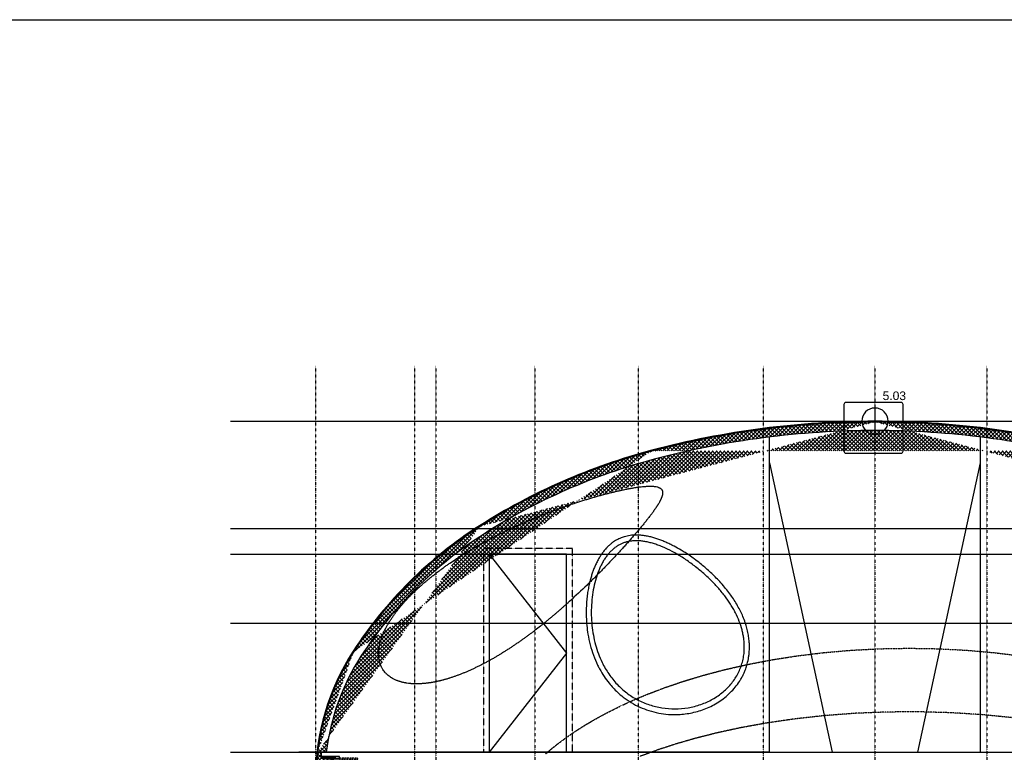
# Model space of a CAD drawing. Header units: metres. Extents: x 135527 to 1530300, y -118103 to -69281.
# Tile 57 of 89: x 154716 to 166155, y -91680 to -83172. Entities that reach past the tile are written whole.
import ezdxf
from ezdxf.enums import TextEntityAlignment as Align

# ---------------------------------------------------------------- set-up
doc = ezdxf.new("R2010")
doc.units = ezdxf.units.M
doc.header["$LTSCALE"] = 0.1
for name, pattern in [('DASHDOT', [1, 0.5, -0.25, 0, -0.25]), ('DASHDOT2', [12.7, 6.35, -3.175, 0, -3.175]), ('DASHED', [0.75, 0.5, -0.25]), ('HIDDEN', [0.375, 0.25, -0.125]), ('HIDDEN2', [4.7625, 3.175, -1.5875])]:
    doc.linetypes.add(name, pattern=pattern)
for name, color, linetype in [('_01-STRAMIENEN', 8, 'DASHDOT2'), ('_02-SECTION', 2, 'Continuous'), ('_02-section-thick', 3, 'Continuous'), ('_02Constructie', 2, 'Continuous'), ('_03-PROJECTION', 1, 'Continuous'), ('_04-HIDDEN', 7, 'HIDDEN2'), ('_05text100', 8, 'Continuous'), ('_05text50', 8, 'Continuous'), ('_06-DIMENSIONS', 7, 'Continuous'), ('_09-HATCH', 7, 'Continuous'), ('_11-BLOCKS', 7, 'Continuous'), ('Make2D visible lines', 7, 'Continuous')]:
    doc.layers.add(name, color=color, linetype=linetype)
doc.layers.add('_01Hulplijnen', color=6, linetype='Continuous', plot=False)
doc.styles.add('NIO 1_100 klein', font='arial.ttf', dxfattribs={"height": 200})
doc.styles.add('NIOstandard', font='arial.ttf')

# ---------------------------------------------------------------- blocks, each defined once
blk = doc.blocks.new('refpoint')
at = {"layer": '_01Hulplijnen'}
for p, q in [((0, 307), (0, -307)), ((307, 0), (-307, 0))]:
    blk.add_line(p, q, dxfattribs=at)
blk.add_circle((0, 0), 307, dxfattribs=at)
blk = doc.blocks.new('*U326')
at = {"layer": '_01-STRAMIENEN', "linetype": 'DASHDOT', "ltscale": 40}
for points in [[(-1800, 7145.4), (-1800, -2112)], [(-650, 7145.4), (-650, -1906.2)], [(-400, 7145.4), (-400, -2112)], [(750, 7145.4), (750, -2112)], [(1950, 7145.4), (1950, -2112)], [(3400, 7145.4), (3400, -2112)], [(4700, 7145.4), (4700, -2112)], [(6000, 7145.4), (6000, -2112)]]:
    blk.add_lwpolyline(points, dxfattribs=at)
at = {"layer": '_01Hulplijnen'}
blk.add_line((-1800, 6500), (11200, 6500), dxfattribs=at)
blk.add_lwpolyline([(11200, 2350, 0.1448783), (10762.2, 3829.1, 0.1071742), (9296.2, 5284.5, 0.0775752), (7293.9, 6162.8, 0.0647253), (4700, 6500, 0.0647253), (2106.1, 6162.8, 0.0775752), (103.8, 5284.5, 0.1071742), (-1362.2, 3829.1, 0.1448783), (-1800, 2350, 0.1448783), (-1362.2, 870.9, 0.1071742), (103.8, -584.5, 0.0775752), (2106.1, -1462.8, 0.0647253), (4700, -1800, 0.0647253), (7293.9, -1462.8, 0.0775752), (9296.2, -584.5, 0.1071742), (10762.2, 870.9, 0.1448783)], format="xyb", close=True, dxfattribs=at)
at = {"layer": '_04-HIDDEN', "xscale": -0.5, "yscale": 0.5}
blk.add_blockref('refpoint', (4700, 6500), dxfattribs=at)
blk = doc.blocks.new('*U396')
at = {"layer": '_01-STRAMIENEN', "color": 253, "linetype": 'HIDDEN', "ltscale": 40}
for points in [[(-14152, 6500), (1244, 6500)], [(-14152, 5255), (1244, 5255)], [(-14152, 4955), (1244, 4955)], [(-14152, 4155), (1244, 4155)], [(-14152, 2655), (1244, 2655)]]:
    blk.add_lwpolyline(points, dxfattribs=at)
blk = doc.blocks.new('section')
at = {"layer": '_03-PROJECTION'}
blk.add_open_spline([(-3345, 4598), (-3331, 4612), (-3316, 4626), (-3288, 4654), (-3274, 4668), (-3232, 4710), (-3204, 4737), (-3164, 4778), (-3151, 4792), (-3125, 4819), (-3112, 4832), (-3073, 4873), (-3048, 4899), (-3011, 4939), (-2999, 4952), (-2974, 4978), (-2962, 4991), (-2939, 5017), (-2927, 5030), (-2904, 5055), (-2893, 5068), (-2876, 5086), (-2870, 5093), (-2859, 5105), (-2854, 5112), (-2837, 5130), (-2826, 5143), (-2805, 5167), (-2794, 5179), (-2779, 5197), (-2774, 5203), (-2763, 5215), (-2758, 5221), (-2748, 5233), (-2743, 5239), (-2733, 5251), (-2728, 5257), (-2718, 5269), (-2713, 5275), (-2704, 5287), (-2699, 5292), (-2689, 5304), (-2685, 5310), (-2675, 5321), (-2671, 5327), (-2657, 5344), (-2648, 5355), (-2635, 5372), (-2631, 5377), (-2622, 5389), (-2617, 5395), (-2609, 5406), (-2605, 5411), (-2596, 5423), (-2592, 5428), (-2584, 5439), (-2580, 5444), (-2574, 5452), (-2573, 5455), (-2569, 5460), (-2567, 5463), (-2563, 5468), (-2561, 5471), (-2558, 5476), (-2556, 5479), (-2552, 5484), (-2551, 5486), (-2547, 5491), (-2545, 5494), (-2542, 5499), (-2540, 5502), (-2536, 5508), (-2535, 5511), (-2531, 5516), (-2529, 5519), (-2526, 5524), (-2524, 5527), (-2521, 5533), (-2519, 5535), (-2516, 5541), (-2514, 5543), (-2510, 5551), (-2507, 5556), (-2502, 5564), (-2501, 5567), (-2498, 5572), (-2497, 5574), (-2495, 5579), (-2493, 5581), (-2491, 5586), (-2490, 5589), (-2488, 5594), (-2486, 5596), (-2484, 5601), (-2483, 5603), (-2481, 5608), (-2480, 5610), (-2479, 5614), (-2479, 5615), (-2478, 5617), (-2477, 5618), (-2477, 5620), (-2476, 5622), (-2475, 5624), (-2475, 5625), (-2474, 5627), (-2474, 5629), (-2473, 5631), (-2473, 5632), (-2472, 5634), (-2472, 5635), (-2471, 5638), (-2471, 5639), (-2470, 5641), (-2470, 5642), (-2470, 5644), (-2469, 5645), (-2469, 5648), (-2469, 5649), (-2468, 5651), (-2468, 5652), (-2468, 5654), (-2468, 5655), (-2468, 5657), (-2467, 5658), (-2467, 5661), (-2467, 5663), (-2467, 5667), (-2467, 5669), (-2467, 5673), (-2467, 5675), (-2467, 5678), (-2468, 5679), (-2468, 5681), (-2468, 5681), (-2468, 5683), (-2468, 5684), (-2469, 5686), (-2469, 5687), (-2469, 5689), (-2470, 5690), (-2470, 5691), (-2471, 5692), (-2471, 5694), (-2471, 5695), (-2472, 5696), (-2472, 5696), (-2473, 5697), (-2473, 5697), (-2473, 5699), (-2474, 5699), (-2475, 5701), (-2475, 5702), (-2476, 5703), (-2476, 5704), (-2477, 5705), (-2477, 5706), (-2478, 5706), (-2478, 5707), (-2479, 5707), (-2479, 5708), (-2479, 5709), (-2480, 5709), (-2481, 5710), (-2481, 5711), (-2484, 5714), (-2487, 5717), (-2493, 5722), (-2497, 5724), (-2502, 5727), (-2503, 5727), (-2505, 5728), (-2506, 5729), (-2508, 5730), (-2509, 5730), (-2511, 5731), (-2512, 5732), (-2516, 5733), (-2518, 5734), (-2523, 5735), (-2525, 5736), (-2537, 5740), (-2548, 5742), (-2564, 5744), (-2568, 5744), (-2575, 5745), (-2577, 5745), (-2581, 5745), (-2584, 5745), (-2588, 5745), (-2590, 5746), (-2594, 5746), (-2597, 5746), (-2603, 5746), (-2608, 5746), (-2612, 5746), (-2614, 5746), (-2616, 5746), (-2620, 5746), (-2622, 5746), (-2626, 5746), (-2628, 5746), (-2632, 5746), (-2634, 5746), (-2638, 5745), (-2640, 5745), (-2645, 5745), (-2647, 5745), (-2653, 5745), (-2657, 5744), (-2666, 5744), (-2671, 5744), (-2680, 5743), (-2684, 5742), (-2698, 5741), (-2707, 5740), (-2719, 5739), (-2722, 5739), (-2725, 5738), (-2726, 5738), (-2729, 5738), (-2730, 5738), (-2732, 5737), (-2734, 5737), (-2736, 5737), (-2737, 5737), (-2741, 5736), (-2743, 5736), (-2747, 5735), (-2748, 5735), (-2751, 5735), (-2752, 5735), (-2756, 5734), (-2758, 5734), (-2766, 5733), (-2771, 5732), (-2781, 5730), (-2786, 5730), (-2797, 5728), (-2802, 5727), (-2813, 5725), (-2818, 5724), (-2826, 5723), (-2828, 5723), (-2834, 5722), (-2836, 5721), (-2842, 5720), (-2844, 5720), (-2850, 5719), (-2852, 5718), (-2858, 5717), (-2861, 5717), (-2866, 5716), (-2869, 5715), (-2874, 5714), (-2877, 5714), (-2882, 5713), (-2885, 5712), (-2893, 5710), (-2899, 5709), (-2915, 5706), (-2926, 5704), (-2940, 5701), (-2943, 5700), (-2949, 5699), (-2952, 5698), (-2960, 5696), (-2966, 5695), (-2974, 5693), (-2977, 5693), (-2983, 5691), (-2985, 5691), (-2994, 5689), (-3000, 5687), (-3011, 5685), (-3017, 5683), (-3028, 5681), (-3034, 5679), (-3045, 5676), (-3051, 5675), (-3063, 5672), (-3069, 5671), (-3080, 5668), (-3086, 5666), (-3097, 5663), (-3103, 5662), (-3116, 5659), (-3124, 5657), (-3135, 5654), (-3139, 5653), (-3147, 5651), (-3150, 5650), (-3162, 5647), (-3169, 5645), (-3184, 5640), (-3192, 5638), (-3207, 5634), (-3215, 5632), (-3230, 5628), (-3238, 5626), (-3253, 5621), (-3260, 5619), (-3276, 5615), (-3283, 5612), (-3299, 5608), (-3306, 5606), (-3321, 5601), (-3329, 5599), (-3344, 5594), (-3352, 5592), (-3367, 5587), (-3375, 5585), (-3390, 5580), (-3398, 5578), (-3413, 5573), (-3421, 5570), (-3436, 5565), (-3443, 5563), (-3459, 5558), (-3466, 5556), (-3502, 5544), (-3530, 5534), (-3572, 5520), (-3586, 5515), (-3615, 5505), (-3629, 5500), (-3657, 5490), (-3671, 5485), (-3699, 5475), (-3712, 5470), (-3754, 5454), (-3782, 5444), (-3823, 5428), (-3837, 5423), (-3864, 5412), (-3877, 5407), (-3904, 5396), (-3917, 5390), (-3944, 5380), (-3957, 5374), (-3984, 5363), (-3997, 5357), (-4023, 5346), (-4037, 5340), (-4063, 5329), (-4076, 5323), (-4102, 5312), (-4116, 5306), (-4180, 5277), (-4232, 5253), (-4308, 5216), (-4334, 5203), (-4384, 5178), (-4409, 5165), (-4459, 5139), (-4484, 5126), (-4533, 5099), (-4558, 5086), (-4607, 5059), (-4631, 5045), (-4679, 5017), (-4703, 5003), (-4750, 4974), (-4774, 4959), (-4810, 4937), (-4822, 4929), (-4845, 4914), (-4857, 4906), (-4892, 4884), (-4915, 4868), (-4949, 4845), (-4960, 4837), (-4983, 4821), (-4994, 4813), (-5016, 4797), (-5028, 4788), (-5051, 4772), (-5062, 4763), (-5084, 4747), (-5095, 4738), (-5117, 4721), (-5128, 4712), (-5150, 4695), (-5161, 4687), (-5183, 4669), (-5193, 4660), (-5214, 4643), (-5225, 4634), (-5246, 4616), (-5256, 4607), (-5266, 4598), (-5275, 4590), (-5284, 4582), (-5302, 4566), (-5310, 4558), (-5327, 4542), (-5336, 4534), (-5353, 4518), (-5361, 4510), (-5378, 4493), (-5387, 4485), (-5399, 4472), (-5403, 4468), (-5412, 4459), (-5416, 4455), (-5424, 4447), (-5428, 4442), (-5436, 4434), (-5440, 4430), (-5452, 4417), (-5460, 4408), (-5472, 4395), (-5476, 4390), (-5484, 4381), (-5488, 4377), (-5496, 4367), (-5500, 4363), (-5507, 4354), (-5511, 4349), (-5523, 4335), (-5530, 4326), (-5541, 4312), (-5545, 4308), (-5552, 4298), (-5556, 4294), (-5563, 4284), (-5567, 4279), (-5574, 4269), (-5578, 4264), (-5585, 4254), (-5589, 4249), (-5596, 4239), (-5599, 4234), (-5610, 4219), (-5616, 4209), (-5629, 4189), (-5636, 4179), (-5644, 4167), (-5645, 4164), (-5649, 4158), (-5650, 4155), (-5654, 4150), (-5655, 4147), (-5658, 4142), (-5660, 4139), (-5665, 4130), (-5668, 4125), (-5674, 4114), (-5677, 4108), (-5681, 4100), (-5683, 4097), (-5686, 4092), (-5687, 4089), (-5690, 4083), (-5691, 4081), (-5694, 4075), (-5695, 4072), (-5699, 4064), (-5702, 4058), (-5707, 4047), (-5709, 4042), (-5713, 4033), (-5714, 4030), (-5717, 4023), (-5718, 4020), (-5721, 4014), (-5722, 4010), (-5725, 4004), (-5726, 4001), (-5728, 3994), (-5730, 3991), (-5732, 3985), (-5733, 3981), (-5735, 3975), (-5736, 3972), (-5738, 3965), (-5739, 3962), (-5741, 3956), (-5742, 3952), (-5744, 3946), (-5745, 3943), (-5747, 3937), (-5748, 3933), (-5749, 3927), (-5750, 3924), (-5752, 3918), (-5752, 3914), (-5754, 3908), (-5755, 3905), (-5756, 3899), (-5757, 3896), (-5758, 3889), (-5758, 3886), (-5759, 3881), (-5760, 3879), (-5760, 3874), (-5761, 3872), (-5761, 3867), (-5762, 3865), (-5762, 3861), (-5763, 3858), (-5763, 3854), (-5764, 3852), (-5764, 3847), (-5764, 3845), (-5765, 3838), (-5765, 3834), (-5766, 3827), (-5766, 3825), (-5766, 3821), (-5766, 3819), (-5766, 3814), (-5766, 3812), (-5767, 3808), (-5767, 3806), (-5767, 3801), (-5767, 3799), (-5767, 3795), (-5767, 3793), (-5767, 3789), (-5767, 3787), (-5766, 3782), (-5766, 3780), (-5765, 3761), (-5763, 3745), (-5760, 3728), (-5760, 3726), (-5759, 3723), (-5759, 3722), (-5759, 3720), (-5758, 3719), (-5758, 3716), (-5757, 3714), (-5757, 3711), (-5756, 3710), (-5756, 3708), (-5756, 3707), (-5755, 3704), (-5755, 3702), (-5754, 3700), (-5753, 3699), (-5753, 3697), (-5753, 3696), (-5752, 3693), (-5751, 3691), (-5750, 3687), (-5750, 3686), (-5747, 3679), (-5746, 3674), (-5743, 3669), (-5743, 3668), (-5742, 3665), (-5742, 3664), (-5740, 3661), (-5739, 3659), (-5738, 3655), (-5737, 3654), (-5736, 3652), (-5736, 3651), (-5735, 3649), (-5734, 3648), (-5733, 3645), (-5733, 3644), (-5730, 3639), (-5728, 3635), (-5721, 3622), (-5716, 3614), (-5705, 3599), (-5699, 3592), (-5690, 3581), (-5687, 3577), (-5680, 3570), (-5677, 3567), (-5672, 3562), (-5670, 3561), (-5667, 3557), (-5665, 3556), (-5662, 3553), (-5660, 3551), (-5656, 3548), (-5655, 3547), (-5647, 3540), (-5640, 3535), (-5628, 3527), (-5623, 3523), (-5615, 3519), (-5612, 3517), (-5607, 3514), (-5605, 3513), (-5598, 3509), (-5593, 3506), (-5583, 3501), (-5578, 3499), (-5568, 3494), (-5562, 3492), (-5552, 3488), (-5547, 3486), (-5539, 3483), (-5536, 3482), (-5532, 3480), (-5531, 3480), (-5528, 3479), (-5527, 3479), (-5520, 3476), (-5514, 3475), (-5507, 3473), (-5506, 3472), (-5503, 3472), (-5502, 3471), (-5499, 3470), (-5498, 3470), (-5495, 3469), (-5493, 3469), (-5486, 3467), (-5481, 3466), (-5469, 3463), (-5463, 3462), (-5456, 3461), (-5454, 3461), (-5451, 3460), (-5450, 3460), (-5447, 3459), (-5445, 3459), (-5442, 3459), (-5441, 3458), (-5427, 3456), (-5415, 3455), (-5401, 3453), (-5400, 3453), (-5396, 3453), (-5395, 3453), (-5392, 3453), (-5390, 3452), (-5387, 3452), (-5385, 3452), (-5381, 3452), (-5378, 3451), (-5371, 3451), (-5368, 3451), (-5362, 3451), (-5358, 3451), (-5352, 3450), (-5349, 3450), (-5344, 3450), (-5342, 3450), (-5339, 3450), (-5337, 3450), (-5333, 3450), (-5329, 3450), (-5326, 3450), (-5321, 3450), (-5316, 3450), (-5309, 3450), (-5306, 3450), (-5301, 3450), (-5299, 3450), (-5294, 3450), (-5291, 3451), (-5286, 3451), (-5284, 3451), (-5279, 3451), (-5276, 3451), (-5271, 3452), (-5269, 3452), (-5261, 3452), (-5256, 3453), (-5248, 3453), (-5246, 3453), (-5241, 3454), (-5238, 3454), (-5233, 3455), (-5231, 3455), (-5225, 3455), (-5223, 3456), (-5215, 3456), (-5210, 3457), (-5199, 3458), (-5194, 3459), (-5186, 3460), (-5184, 3460), (-5179, 3461), (-5176, 3461), (-5171, 3462), (-5168, 3463), (-5163, 3463), (-5160, 3464), (-5152, 3465), (-5147, 3466), (-5136, 3468), (-5131, 3469), (-5123, 3470), (-5120, 3471), (-5115, 3472), (-5112, 3473), (-5104, 3474), (-5098, 3475), (-5088, 3478), (-5082, 3479), (-5074, 3481), (-5071, 3481), (-5066, 3483), (-5063, 3483), (-5057, 3485), (-5054, 3485), (-5049, 3487), (-5046, 3487), (-5038, 3489), (-5032, 3491), (-5023, 3493), (-5021, 3494), (-5015, 3495), (-5012, 3496), (-4998, 3500), (-4987, 3503), (-4970, 3508), (-4964, 3510), (-4956, 3512), (-4953, 3513), (-4947, 3515), (-4944, 3516), (-4936, 3519), (-4930, 3520), (-4918, 3524), (-4913, 3526), (-4901, 3530), (-4895, 3532), (-4884, 3536), (-4878, 3538), (-4866, 3542), (-4861, 3544), (-4849, 3548), (-4843, 3550), (-4832, 3555), (-4826, 3557), (-4814, 3562), (-4809, 3564), (-4791, 3571), (-4780, 3575), (-4763, 3582), (-4757, 3585), (-4745, 3590), (-4740, 3592), (-4728, 3597), (-4722, 3600), (-4711, 3605), (-4705, 3607), (-4688, 3615), (-4676, 3620), (-4659, 3628), (-4653, 3631), (-4642, 3637), (-4636, 3639), (-4624, 3645), (-4618, 3648), (-4607, 3654), (-4601, 3656), (-4584, 3665), (-4572, 3671), (-4555, 3680), (-4549, 3683), (-4537, 3689), (-4532, 3692), (-4520, 3698), (-4515, 3701), (-4504, 3707), (-4498, 3710), (-4487, 3716), (-4481, 3720), (-4470, 3726), (-4464, 3729), (-4448, 3738), (-4436, 3745), (-4420, 3754), (-4414, 3758), (-4403, 3764), (-4397, 3767), (-4381, 3777), (-4370, 3784), (-4353, 3794), (-4347, 3797), (-4336, 3804), (-4331, 3808), (-4320, 3815), (-4314, 3818), (-4303, 3825), (-4297, 3829), (-4281, 3839), (-4270, 3846), (-4248, 3860), (-4237, 3867), (-4216, 3881), (-4205, 3888), (-4184, 3903), (-4174, 3910), (-4152, 3924), (-4142, 3932), (-4121, 3946), (-4110, 3954), (-4089, 3969), (-4079, 3976), (-4058, 3991), (-4048, 3999), (-4027, 4014), (-4017, 4022), (-3996, 4037), (-3986, 4044), (-3966, 4060), (-3956, 4067), (-3926, 4090), (-3906, 4106), (-3877, 4129), (-3867, 4137), (-3847, 4152), (-3837, 4160), (-3818, 4176), (-3808, 4184), (-3789, 4200), (-3779, 4208), (-3760, 4224), (-3751, 4232), (-3732, 4247), (-3723, 4255), (-3704, 4271), (-3695, 4279), (-3676, 4295), (-3667, 4303), (-3649, 4319), (-3640, 4327), (-3621, 4343), (-3612, 4351), (-3594, 4367), (-3585, 4375), (-3567, 4391), (-3558, 4399), (-3479, 4471), (-3411, 4534), (-3345, 4598)], degree=3, knots=[-2636.847079, -2636.847079, -2636.847079, -2636.847079, -2571.415248, -2571.415248, -2505.995585, -2505.995585, -2375.145788, -2375.145788, -2309.83063, -2309.83063, -2244.534769, -2244.534769, -2113.956165, -2113.956165, -2048.103726, -2048.103726, -1982.269754, -1982.269754, -1916.4537, -1916.4537, -1850.656437, -1850.656437, -1817.197156, -1817.197156, -1783.734246, -1783.734246, -1716.819649, -1716.819649, -1649.886679, -1649.886679, -1616.422578, -1616.422578, -1582.952371, -1582.952371, -1548.477858, -1548.477858, -1513.996404, -1513.996404, -1479.495467, -1479.495467, -1445.024692, -1445.024692, -1410.588613, -1410.588613, -1376.113542, -1376.113542, -1307.243825, -1307.243825, -1270.763666, -1270.763666, -1234.269343, -1234.269343, -1197.812589, -1197.812589, -1161.304516, -1161.304516, -1124.813427, -1124.813427, -1106.582959, -1106.582959, -1088.340297, -1088.340297, -1070.092644, -1070.092644, -1051.882149, -1051.882149, -1033.625638, -1033.625638, -1015.437128, -1015.437128, -994.875503, -994.875503, -974.357766, -974.357766, -953.8529, -953.8529, -933.303883, -933.303883, -912.836361, -912.836361, -892.322653, -892.322653, -851.371217, -851.371217, -830.858476, -830.858476, -810.403335, -810.403335, -789.892017, -789.892017, -769.387584, -769.387584, -748.889871, -748.889871, -728.399533, -728.399533, -707.91733, -707.91733, -697.644201, -697.644201, -687.444818, -687.444818, -676.545661, -676.545661, -665.721888, -665.721888, -654.827814, -654.827814, -644.013975, -644.013975, -633.125609, -633.125609, -622.322568, -622.322568, -611.440649, -611.440649, -600.649339, -600.649339, -589.774757, -589.774757, -578.996177, -578.996177, -568.130016, -568.130016, -557.365222, -557.365222, -535.757721, -535.757721, -514.177636, -514.177636, -492.628144, -492.628144, -481.812526, -481.812526, -471.019831, -471.019831, -460.201716, -460.201716, -449.366517, -449.366517, -438.556491, -438.556491, -427.799955, -427.799955, -417.007281, -417.007281, -411.608745, -411.608745, -406.199446, -406.199446, -395.430265, -395.430265, -384.718817, -384.718817, -373.957476, -373.957476, -368.593535, -368.593535, -363.186771, -363.186771, -357.877269, -357.877269, -352.479076, -352.479076, -341.82143, -341.82143, -299.151136, -299.151136, -256.686103, -256.686103, -246.012672, -246.012672, -235.372542, -235.372542, -224.775436, -224.775436, -214.224797, -214.224797, -193.280639, -193.280639, -172.610377, -172.610377, -98.28595, -98.28595, -70.749419, -70.749419, -58.285982, -58.285982, -46.83088, -46.83088, -34.911064, -34.911064, -23.122638, -23.122638, 0, 0, 0, 9.540453, 9.540453, 19.173483, 19.173483, 28.77304, 28.77304, 38.349597, 38.349597, 48.162932, 48.162932, 57.786658, 57.786658, 77.056781, 77.056781, 96.126019, 96.126019, 115.261178, 115.261178, 153.211786, 153.211786, 162.734346, 162.734346, 167.404158, 167.404158, 172.16369, 172.16369, 176.907669, 176.907669, 181.57425, 181.57425, 191.17372, 191.17372, 195.972491, 195.972491, 200.661932, 200.661932, 210.155453, 210.155453, 229.102841, 229.102841, 248.026513, 248.026513, 266.936174, 266.936174, 285.8381, 285.8381, 295.228462, 295.228462, 304.692636, 304.692636, 314.031425, 314.031425, 323.493677, 323.493677, 332.825057, 332.825057, 342.257431, 342.257431, 351.615726, 351.615726, 360.996555, 360.996555, 379.721815, 379.721815, 417.359788, 417.359788, 426.704055, 426.704055, 436.061028, 436.061028, 454.914003, 454.914003, 464.212223, 464.212223, 473.620604, 473.620604, 492.34883, 492.34883, 511.109584, 511.109584, 529.758136, 529.758136, 548.52004, 548.52004, 567.146703, 567.146703, 585.850864, 585.850864, 604.498782, 604.498782, 628.651017, 628.651017, 640.776296, 640.776296, 652.833299, 652.833299, 677.012456, 677.012456, 701.148105, 701.148105, 725.430216, 725.430216, 749.546757, 749.546757, 773.78959, 773.78959, 797.887798, 797.887798, 822.097722, 822.097722, 846.180218, 846.180218, 870.362318, 870.362318, 894.431295, 894.431295, 918.589665, 918.589665, 942.646966, 942.646966, 966.784927, 966.784927, 990.832109, 990.832109, 1079.903408, 1079.903408, 1124.336901, 1124.336901, 1168.83285, 1168.83285, 1213.299684, 1213.299684, 1257.690493, 1257.690493, 1346.537182, 1346.537182, 1389.538955, 1389.538955, 1432.544159, 1432.544159, 1475.493369, 1475.493369, 1518.492066, 1518.492066, 1561.428362, 1561.428362, 1604.462006, 1604.462006, 1647.408903, 1647.408903, 1690.367987, 1690.367987, 1860.227948, 1860.227948, 1945.067316, 1945.067316, 2029.855634, 2029.855634, 2114.509279, 2114.509279, 2199.131139, 2199.131139, 2283.689253, 2283.689253, 2368.216384, 2368.216384, 2453.778977, 2453.778977, 2496.57023, 2496.57023, 2539.310938, 2539.310938, 2624.836968, 2624.836968, 2667.561802, 2667.561802, 2710.317298, 2710.317298, 2754.206039, 2754.206039, 2798.155077, 2798.155077, 2842.046534, 2842.046534, 2885.924038, 2885.924038, 2929.84747, 2929.84747, 2973.776351, 2973.776351, 3017.688974, 3017.688974, 3061.580937, 3061.580937, 3061.580937, 3100.406954, 3100.406954, 3139.14764, 3139.14764, 3177.863054, 3177.863054, 3216.599682, 3216.599682, 3256.569307, 3256.569307, 3276.503653, 3276.503653, 3296.516958, 3296.516958, 3316.429994, 3316.429994, 3336.418577, 3336.418577, 3376.276067, 3376.276067, 3397.183761, 3397.183761, 3417.972638, 3417.972638, 3438.879527, 3438.879527, 3459.738437, 3459.738437, 3501.53635, 3501.53635, 3522.37815, 3522.37815, 3543.274094, 3543.274094, 3565.500484, 3565.500484, 3587.6792, 3587.6792, 3609.911076, 3609.911076, 3632.127709, 3632.127709, 3676.49383, 3676.49383, 3720.826585, 3720.826585, 3733.138773, 3733.138773, 3745.354725, 3745.354725, 3757.621513, 3757.621513, 3769.898459, 3769.898459, 3794.40282, 3794.40282, 3818.836137, 3818.836137, 3831.13618, 3831.13618, 3843.318989, 3843.318989, 3855.56517, 3855.56517, 3867.821776, 3867.821776, 3892.276298, 3892.276298, 3916.643493, 3916.643493, 3931.183961, 3931.183961, 3945.711475, 3945.711475, 3960.188921, 3960.188921, 3974.720672, 3974.720672, 3989.237665, 3989.237665, 4003.699402, 4003.699402, 4018.220643, 4018.220643, 4032.725778, 4032.725778, 4047.17034, 4047.17034, 4061.680217, 4061.680217, 4076.171914, 4076.171914, 4090.597702, 4090.597702, 4105.095312, 4105.095312, 4119.57167, 4119.57167, 4133.976957, 4133.976957, 4148.461333, 4148.461333, 4159.113043, 4159.113043, 4169.811377, 4169.811377, 4180.448913, 4180.448913, 4191.147663, 4191.147663, 4201.770452, 4201.770452, 4212.469414, 4212.469414, 4233.777125, 4233.777125, 4244.368901, 4244.368901, 4255.067207, 4255.067207, 4265.642836, 4265.642836, 4276.339927, 4276.339927, 4286.899115, 4286.899115, 4297.594117, 4297.594117, 4308.136713, 4308.136713, 4318.82847, 4318.82847, 4403.651703, 4403.651703, 4414.117569, 4414.117569, 4419.39565, 4419.39565, 4424.761026, 4424.761026, 4435.362662, 4435.362662, 4440.708874, 4440.708874, 4445.981472, 4445.981472, 4456.638141, 4456.638141, 4461.911321, 4461.911321, 4467.272209, 4467.272209, 4477.836817, 4477.836817, 4488.448584, 4488.448584, 4515.572338, 4515.572338, 4522.325254, 4522.325254, 4529.115253, 4529.115253, 4542.644392, 4542.644392, 4549.339856, 4549.339856, 4556.156357, 4556.156357, 4562.833111, 4562.833111, 4569.64821, 4569.64821, 4596.557638, 4596.557638, 4650.066408, 4650.066408, 4703.177877, 4703.177877, 4729.651685, 4729.651685, 4756.090511, 4756.090511, 4769.188574, 4769.188574, 4782.21816, 4782.21816, 4794.881629, 4794.881629, 4807.401125, 4807.401125, 4853.031622, 4853.031622, 4887.578236, 4887.578236, 4903.119175, 4903.119175, 4917.979599, 4917.979599, 4947.340293, 4947.340293, 4976.702237, 4976.702237, 5005.783718, 5005.783718, 5034.60628, 5034.60628, 5048.945527, 5048.945527, 5056.094416, 5056.094416, 5063.246577, 5063.246577, 5091.757766, 5091.757766, 5098.889938, 5098.889938, 5105.972419, 5105.972419, 5113.100662, 5113.100662, 5120.164798, 5120.164798, 5148.494884, 5148.494884, 5177.021971, 5177.021971, 5184.040731, 5184.040731, 5191.23302, 5191.23302, 5198.384236, 5198.384236, 5205.392035, 5205.392035, 5262.26184, 5262.26184, 5269.253037, 5269.253037, 5276.35746, 5276.35746, 5283.483059, 5283.483059, 5290.473971, 5290.473971, 5304.677743, 5304.677743, 5318.736415, 5318.736415, 5332.846087, 5332.846087, 5346.996847, 5346.996847, 5354.001293, 5354.001293, 5361.028931, 5361.028931, 5375.138546, 5375.138546, 5375.138546, 5395.940591, 5395.940591, 5406.262669, 5406.262669, 5416.694187, 5416.694187, 5427.008673, 5427.008673, 5437.433898, 5437.433898, 5447.741551, 5447.741551, 5458.159082, 5458.159082, 5478.871611, 5478.871611, 5489.172851, 5489.172851, 5499.571153, 5499.571153, 5509.872428, 5509.872428, 5520.259336, 5520.259336, 5540.937703, 5540.937703, 5561.606399, 5561.606399, 5571.918905, 5571.918905, 5582.265504, 5582.265504, 5592.584984, 5592.584984, 5602.916325, 5602.916325, 5623.574141, 5623.574141, 5644.374956, 5644.374956, 5654.682237, 5654.682237, 5665.109122, 5665.109122, 5685.768503, 5685.768503, 5706.555418, 5706.555418, 5717.028907, 5717.028907, 5727.621715, 5727.621715, 5738.189348, 5738.189348, 5748.657348, 5748.657348, 5769.803971, 5769.803971, 5780.267754, 5780.267754, 5790.836697, 5790.836697, 5832.983863, 5832.983863, 5853.989863, 5853.989863, 5864.547171, 5864.547171, 5875.00544, 5875.00544, 5896.095664, 5896.095664, 5917.079691, 5917.079691, 5938.090815, 5938.090815, 5959.152658, 5959.152658, 5980.11935, 5980.11935, 6001.12815, 6001.12815, 6022.161177, 6022.161177, 6043.114577, 6043.114577, 6084.417559, 6084.417559, 6105.006151, 6105.006151, 6125.667713, 6125.667713, 6146.276102, 6146.276102, 6166.863421, 6166.863421, 6208.105863, 6208.105863, 6228.697715, 6228.697715, 6249.336102, 6249.336102, 6269.904051, 6269.904051, 6290.50527, 6290.50527, 6331.681328, 6331.681328, 6352.293046, 6352.293046, 6372.876944, 6372.876944, 6392.70974, 6392.70974, 6412.662371, 6412.662371, 6432.574864, 6432.574864, 6452.439692, 6452.439692, 6492.227583, 6492.227583, 6512.173602, 6512.173602, 6532.040827, 6532.040827, 6571.852202, 6571.852202, 6591.671478, 6591.671478, 6611.60468, 6611.60468, 6631.439169, 6631.439169, 6651.327823, 6651.327823, 6691.047465, 6691.047465, 6729.523729, 6729.523729, 6768.027928, 6768.027928, 6806.483321, 6806.483321, 6844.905239, 6844.905239, 6883.32262, 6883.32262, 6921.759064, 6921.759064, 6960.21305, 6960.21305, 6998.623507, 6998.623507, 7036.10213, 7036.10213, 7073.58296, 7073.58296, 7148.602596, 7148.602596, 7186.062636, 7186.062636, 7223.513654, 7223.513654, 7260.977426, 7260.977426, 7298.456193, 7298.456193, 7335.24887, 7335.24887, 7372.024654, 7372.024654, 7408.8065, 7408.8065, 7445.606446, 7445.606446, 7482.403323, 7482.403323, 7519.232731, 7519.232731, 7556.020827, 7556.020827, 7592.829127, 7592.829127, 7884.693017, 7884.693017, 7884.693017, 7884.693017], dxfattribs=at)
blk = doc.blocks.new('*U51')
at = {"layer": '_09-HATCH', "ltscale": 3}
h = blk.add_hatch(dxfattribs=at)
h.set_pattern_fill('STEEL', color=256, scale=2, angle=-180, style=0)
h.set_pattern_definition([(225, (-550, -419), (4.49013, -4.49013), []), (225, (-550, -422.175), (4.49013, -4.49013), [])])
h.paths.add_polyline_path([(-80, 152), (80, 152), (80, 143), (18, 143), (10, 141), (5, 136), (3, 128), (3, 24), (5, 16), (10, 11), (18, 9), (80, 9), (80, 0), (-80, 0), (-80, 9), (-18, 9), (-10, 11), (-5, 16), (-3, 24), (-3, 128), (-5, 136), (-10, 141), (-18, 143), (-80, 143)])
at = {"layer": '_02Constructie'}
blk.add_lwpolyline([(-80, 152), (80, 152), (80, 143), (18, 143), (10, 141), (5, 136), (3, 128), (3, 24), (5, 16), (10, 11), (18, 9), (80, 9), (80, 0), (-80, 0), (-80, 9), (-18, 9), (-10, 11), (-5, 16), (-3, 24), (-3, 128), (-5, 136), (-10, 141), (-18, 143), (-80, 143)], close=True, dxfattribs=at)
blk = doc.blocks.new('*U192')
at = {"layer": '_09-HATCH'}
blk.add_hatch(color=253, dxfattribs=at).paths.add_polyline_path([(0, 0), (472, 0), (472, 12), (0, 12)])
at = {"layer": '_02-SECTION', "color": 1}
blk.add_lwpolyline([(0, 0), (472, 0), (472, 12), (0, 12)], close=True, dxfattribs=at)
blk = doc.blocks.new('*U72')
at = {"color": 0, "linetype": 'DASHED'}
blk.add_lwpolyline([(102, 4), (0, 4), (0, -4), (102, -4)], dxfattribs=at)
at = {"layer": '_03-PROJECTION', "color": 7}
for points in [[(-2, -7), (-6, -7), (-7, -6), (-7, 6), (-6, 7), (-2, 7)], [(-2, 4), (-6, 4), (-7, 2), (-7, 4), (-6, 4)], [(103, -7), (108, -7), (109, -6), (109, 6), (108, 7), (103, 7)], [(103, 4), (108, 4), (109, 2), (109, 4), (108, 4)], [(109, -4), (111, -4), (112, -2), (112, 2), (111, 4), (109, 4)], [(-2, -4), (-6, -4), (-7, -4), (-6, -4), (-7, -2)], [(103, -4), (108, -4), (109, -4), (108, -4), (109, -2)]]:
    blk.add_lwpolyline(points, dxfattribs=at)
for points in [[(0, -9), (0, 9), (-2, 9), (-2, -9)], [(102, -9), (102, 9), (103, 9), (103, -9)]]:
    blk.add_lwpolyline(points, close=True, dxfattribs=at)
blk = doc.blocks.new('*U74')
at = {"color": 0, "linetype": 'DASHED'}
blk.add_lwpolyline([(93, 4), (0, 4), (0, -4), (93, -4)], dxfattribs=at)
at = {"layer": '_03-PROJECTION', "color": 7}
for points in [[(-2, -7), (-6, -7), (-7, -6), (-7, 6), (-6, 7), (-2, 7)], [(-2, 4), (-6, 4), (-7, 2), (-7, 4), (-6, 4)], [(94, -7), (99, -7), (100, -6), (100, 6), (99, 7), (94, 7)], [(94, 4), (99, 4), (100, 2), (100, 4), (99, 4)], [(100, -4), (102, -4), (103, -2), (103, 2), (102, 4), (100, 4)], [(-2, -4), (-6, -4), (-7, -4), (-6, -4), (-7, -2)], [(94, -4), (99, -4), (100, -4), (99, -4), (100, -2)]]:
    blk.add_lwpolyline(points, dxfattribs=at)
for points in [[(0, -9), (0, 9), (-2, 9), (-2, -9)], [(93, -9), (93, 9), (94, 9), (94, -9)]]:
    blk.add_lwpolyline(points, close=True, dxfattribs=at)
blk = doc.blocks.new('*U456')
at = {"layer": '_03-PROJECTION'}
h = blk.add_hatch(dxfattribs=at)
h.set_pattern_fill('ANSI37', color=0, scale=10)
h.set_pattern_definition([(45, (-177935.41, 92260.35), (-22.4506403, 22.4506403), []), (135, (-177935.41, 92260.35), (-22.4506403, -22.4506403), [])])
edge = h.paths.add_edge_path()
edge.add_line((129, 0), (175, 0))
edge.add_arc((-2518, -303), 2710, 0.2751, 6.4203, ccw=False)
edge.add_arc((187, -290), 5, -90, 0.2751, ccw=False)
edge.add_line((187, -295), (150, -295))
edge.add_line((150, -295), (150, -222))
edge.add_line((150, -222), (80, -222))
edge.add_line((80, -222), (80, -213))
edge.add_line((80, -213), (18, -213))
edge.add_arc((19, -197), 16.4, 184.7932, 265.2068, ccw=False)
edge.add_line((3, -198), (3, -94))
edge.add_arc((19, -95), 16.4, 94.7932, 175.2068, ccw=False)
edge.add_line((18, -79), (80, -79))
edge.add_line((80, -79), (80, -70))
edge.add_line((80, -70), (129, -70))
edge.add_line((129, -70), (129, 0))
at = {"layer": '_01Hulplijnen'}
blk.add_lwpolyline([(366, 0), (-357, 0)], dxfattribs=at)
at = {"layer": '_03-PROJECTION'}
blk.add_lwpolyline([(129, 0), (175, 0, -0.02682), (192, -290, -0.41562), (187, -295), (150, -295), (150, -222), (80, -222), (80, -213), (18, -213, -0.366016), (3, -198), (3, -94, -0.366016), (18, -79), (80, -79), (80, -70), (129, -70)], format="xyb", close=True, dxfattribs=at)
for points in [[(-81, -50), (129, -70), (129, -50), (-81, -70)], [(129, -70), (-81, -70), (-81, -50), (129, -50)], [(150, -295), (-43, -295), (-43, -222), (150, -222)]]:
    blk.add_lwpolyline(points, close=True, dxfattribs=at)
blk.add_lwpolyline([(-40, -222), (150, -295), (150, -222), (-43, -295)], dxfattribs=at)
blk.add_arc((200, -305), 0, 0, 0, dxfattribs=at)
at = {"layer": '_04-HIDDEN'}
for points in [[(-81, -79), (-291, -79), (-291, -70), (-81, -70)], [(-81, -222), (-291, -222), (-291, -213), (-81, -213)]]:
    blk.add_lwpolyline(points, close=True, dxfattribs=at)
at = {"layer": '_11-BLOCKS', "xscale": -1}
blk.add_blockref('*U51', (0, -222), dxfattribs=at)
at = {"layer": '_11-BLOCKS', "rotation": 89.99999988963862}
for name, p in [('*U72', (46, -315)), ('*U74', (120, -315))]:
    blk.add_blockref(name, p, dxfattribs=at)
at = {"layer": '_11-BLOCKS', "xscale": -1, "rotation": 180}
blk.add_blockref('*U192', (-291, -327), dxfattribs=at)
blk = doc.blocks.new('*U170')
at = {"layer": '_05text50', "color": 4}
blk.add_lwpolyline([(25, -590), (663, -590, 0.414214), (688, -565), (688, -25, 0.414214), (663, 0), (25, 0, 0.414214), (0, -25), (0, -565, 0.414214)], format="xyb", close=True, dxfattribs=at)
at = {"layer": '_05text50', "style": 'NIOstandard'}
blk.add_attdef('DET', text='', height=100, dxfattribs=at).set_placement((586, -3), align=Align.BOTTOM_CENTER)
blk = doc.blocks.new('ruit')
at = {"layer": 'Make2D visible lines'}
for points, knots in [([(-880, -256), (-900, -218), (-918, -180), (-950, -101), (-964, -61), (-987, 20), (-997, 61), (-1011, 136), (-1016, 169), (-1023, 236), (-1025, 270), (-1028, 333), (-1028, 362), (-1026, 416), (-1025, 440), (-1021, 489), (-1019, 513), (-1013, 559), (-1010, 581), (-1002, 623), (-997, 645), (-989, 683), (-984, 699), (-975, 733), (-970, 750), (-960, 781), (-954, 796), (-943, 826), (-938, 840), (-925, 869), (-919, 884), (-904, 914), (-896, 929), (-879, 959), (-870, 974), (-851, 1002), (-842, 1015), (-823, 1041), (-813, 1053), (-792, 1077), (-781, 1089), (-760, 1110), (-750, 1119), (-729, 1136), (-718, 1145), (-696, 1161), (-685, 1168), (-665, 1181), (-656, 1186), (-638, 1195), (-629, 1200), (-611, 1208), (-602, 1212), (-583, 1220), (-573, 1223), (-554, 1229), (-545, 1232), (-523, 1238), (-511, 1241), (-486, 1245), (-474, 1247), (-449, 1251), (-437, 1252), (-403, 1254), (-382, 1254), (-344, 1253), (-327, 1252), (-294, 1249), (-278, 1247), (-243, 1242), (-225, 1239), (-189, 1231), (-171, 1227), (-136, 1217), (-118, 1212), (-84, 1202), (-67, 1196), (-33, 1184), (-16, 1177), (18, 1164), (34, 1157), (70, 1142), (89, 1133), (138, 1110), (168, 1095), (214, 1070), (232, 1060), (267, 1040), (284, 1030), (324, 1006), (346, 991), (394, 960), (419, 943), (464, 910), (485, 895), (525, 864), (545, 848), (584, 816), (604, 799), (643, 764), (662, 747), (702, 708), (723, 688), (763, 645), (783, 624), (818, 582), (834, 563), (865, 523), (880, 502), (909, 461), (923, 439), (949, 397), (961, 377), (983, 334), (994, 313), (1014, 267), (1024, 242), (1040, 197), (1046, 177), (1057, 135), (1062, 114), (1070, 72), (1074, 51), (1077, 14), (1079, -2), (1080, -34), (1080, -50), (1079, -85), (1078, -104), (1074, -136), (1072, -150), (1065, -190), (1059, -217), (1045, -262), (1039, -280), (1027, -310), (1021, -323), (1010, -347), (1004, -359), (991, -383), (983, -396), (968, -421), (959, -433), (934, -469), (915, -492), (876, -535), (855, -556), (810, -596), (786, -616), (736, -652), (710, -668), (657, -699), (629, -713), (574, -739), (546, -750), (488, -771), (459, -780), (401, -796), (371, -803), (312, -815), (282, -819), (222, -826), (191, -828), (119, -831), (76, -831), (-8, -825), (-50, -820), (-134, -805), (-176, -796), (-257, -773), (-295, -759), (-371, -729), (-409, -711), (-481, -672), (-516, -650), (-575, -609), (-599, -591), (-642, -555), (-661, -538), (-697, -503), (-715, -485), (-754, -441), (-776, -414), (-817, -359), (-836, -330), (-863, -286), (-872, -271), (-880, -256)], [0.001115, 0.001115, 0.001115, 0.001115, 165.52234, 165.52234, 331.043565, 331.043565, 496.014591, 496.014591, 628.574158, 628.574158, 761.133724, 761.133724, 876.906623, 876.906623, 973.324195, 973.324195, 1069.741768, 1069.741768, 1154.85799, 1154.85799, 1239.974213, 1239.974213, 1307.965778, 1307.965778, 1375.957342, 1375.957342, 1437.006124, 1437.006124, 1498.054906, 1498.054906, 1558.949518, 1558.949518, 1625.485554, 1625.485554, 1692.021591, 1692.021591, 1751.407393, 1751.407393, 1810.793195, 1810.793195, 1870.178998, 1870.178998, 1919.511615, 1919.511615, 1968.844232, 1968.844232, 2018.176849, 2018.176849, 2054.450448, 2054.450448, 2090.724047, 2090.724047, 2126.997646, 2126.997646, 2163.271245, 2163.271245, 2199.544844, 2199.544844, 2245.1603, 2245.1603, 2290.775755, 2290.775755, 2336.391211, 2336.391211, 2415.883055, 2415.883055, 2479.050857, 2479.050857, 2542.218658, 2542.218658, 2613.338968, 2613.338968, 2684.459278, 2684.459278, 2755.579588, 2755.579588, 2826.699898, 2826.699898, 2897.820208, 2897.820208, 2968.940517, 2968.940517, 3052.572758, 3052.572758, 3185.277856, 3185.277856, 3265.488431, 3265.488431, 3345.699006, 3345.699006, 3451.760781, 3451.760781, 3575.141882, 3575.141882, 3676.689954, 3676.689954, 3778.238027, 3778.238027, 3882.263265, 3882.263265, 3986.288502, 3986.288502, 4102.767325, 4102.767325, 4219.246149, 4219.246149, 4318.993485, 4318.993485, 4418.740821, 4418.740821, 4518.488158, 4518.488158, 4611.768011, 4611.768011, 4705.047864, 4705.047864, 4806.76949, 4806.76949, 4888.260721, 4888.260721, 4969.751953, 4969.751953, 5051.243185, 5051.243185, 5111.127462, 5111.127462, 5171.01174, 5171.01174, 5241.190421, 5241.190421, 5292.245542, 5292.245542, 5394.355783, 5394.355783, 5466.76483, 5466.76483, 5516.548132, 5516.548132, 5566.331433, 5566.331433, 5621.52497, 5621.52497, 5676.718508, 5676.718508, 5787.105584, 5787.105584, 5899.049487, 5899.049487, 6017.304364, 6017.304364, 6135.559242, 6135.559242, 6253.81412, 6253.81412, 6372.068997, 6372.068997, 6490.323875, 6490.323875, 6608.578753, 6608.578753, 6726.83363, 6726.83363, 6845.088508, 6845.088508, 7010.816834, 7010.816834, 7176.54516, 7176.54516, 7343.624965, 7343.624965, 7503.238854, 7503.238854, 7662.852743, 7662.852743, 7822.466632, 7822.466632, 7941.785562, 7941.785562, 8039.035292, 8039.035292, 8136.285022, 8136.285022, 8269.657009, 8269.657009, 8403.028997, 8403.028997, 8470.656836, 8470.656836, 8470.656836, 8470.656836]), ([(-822, -224), (-839, -192), (-871, -124), (-909, -19), (-937, 92), (-955, 206), (-963, 324), (-960, 443), (-948, 560), (-925, 672), (-898, 761), (-872, 827), (-851, 873), (-828, 916), (-803, 957), (-776, 994), (-748, 1028), (-718, 1059), (-687, 1086), (-654, 1110), (-628, 1126), (-604, 1139), (-579, 1150), (-545, 1164), (-505, 1175), (-464, 1183), (-419, 1187), (-370, 1189), (-320, 1186), (-268, 1180), (-214, 1169), (-158, 1156), (-101, 1138), (-19, 1109), (64, 1073), (148, 1031), (234, 984), (319, 931), (401, 874), (480, 816), (554, 756), (623, 693), (687, 630), (760, 551), (825, 468), (870, 401), (909, 336), (949, 254), (980, 171), (997, 105), (1008, 49), (1014, -15), (1014, -86), (1006, -154), (990, -222), (966, -287), (935, -350), (897, -410), (851, -467), (799, -520), (740, -569), (675, -613), (604, -653), (530, -686), (452, -714), (371, -736), (260, -758), (119, -768), (-49, -757), (-185, -727), (-289, -692), (-365, -659), (-437, -622), (-505, -579), (-569, -531), (-629, -479), (-685, -421), (-736, -360), (-782, -294), (-809, -248), (-822, -224)], [0, 0, 0, 0, 153.222858, 306.567905, 463.432671, 623.312916, 786.432272, 950.532823, 1114.136933, 1272.50427, 1423.268414, 1495.827566, 1564.882497, 1633.733936, 1699.11923, 1762.74459, 1823.016833, 1881.502003, 1939.018316, 1989.562061, 2050.532006, 2065.07291, 2105.79838, 2161.10436, 2217.684891, 2274.311343, 2337.429276, 2403.873935, 2473.635267, 2545.147296, 2620.052836, 2699.965707, 2783.268073, 2870.052734, 3057.43275, 3156.405579, 3257.228605, 3464.579204, 3567.794408, 3671.271896, 3868.903559, 3964.01924, 4057.225675, 4237.778998, 4408.816378, 4491.454349, 4571.583792, 4722.626752, 4866.689125, 4936.000591, 5005.148147, 5104.298822, 5200.451909, 5295.67694, 5390.266205, 5485.749992, 5582.016991, 5679.741213, 5779.611516, 5882.481496, 5987.627476, 6095.895694, 6207.423106, 6320.515102, 6433.650011, 6550.131028, 6666.583414, 6899.645983, 7133.139447, 7360.579217, 7474.736801, 7587.683444, 7699.419754, 7809.989938, 7919.414063, 8029.360563, 8138.992775, 8249.12984, 8359.707161, 8470.657956, 8470.657956, 8470.657956, 8470.657956])]:
    blk.add_open_spline(points, degree=3, knots=knots, dxfattribs=at)

msp = doc.modelspace()

# ---------------------------------------------------------------- hatches: boundary and pattern name
at = {"layer": '_03-PROJECTION'}
h = msp.add_hatch(dxfattribs=at)
h.set_pattern_fill('ANSI37', color=256, scale=10)
edge = h.paths.add_edge_path()
edge.add_arc((160870.1, -91985.2), 2709.6, 147.02577, 173.537, ccw=False)
edge.add_arc((162679.2, -93158.9), 4866.1, 122.55667, 147.02577, ccw=False)
edge.add_arc((163870.9, -95025.4), 7080.6, 104.81328, 122.55667, ccw=False)
edge.add_arc((164652.5, -97980.8), 10137.6, 90, 104.81328, ccw=False)
edge.add_arc((164652.5, -97980.8), 10137.6, 75.18672, 90, ccw=False)
edge.add_arc((165434, -95025.4), 7080.6, 57.44333, 75.18672, ccw=False)
edge.add_arc((166625.7, -93158.9), 4866.1, 32.97423, 57.44333, ccw=False)
edge.add_arc((168434.8, -91985.2), 2709.6, 6.463, 32.97423, ccw=False)
edge.add_line((171127.2, -91680.2), (171026.6, -91680.2))
edge.add_arc((168434.8, -91985.2), 2609.6, 6.71178, 32.97423)
edge.add_arc((166625.7, -93158.9), 4766.1, 32.97423, 57.44333)
edge.add_arc((165434, -95025.4), 6980.6, 57.44333, 75.18672)
edge.add_arc((164652.5, -97980.8), 10037.6, 75.18672, 90)
edge.add_arc((164652.5, -97980.8), 10037.6, 90, 104.81328)
edge.add_arc((163870.9, -95025.4), 6980.6, 104.81328, 122.55667)
edge.add_arc((162679.2, -93158.9), 4766.1, 122.55667, 147.02577)
edge.add_arc((160870.1, -91985.2), 2609.6, 147.02577, 173.28822)
edge.add_line((158278.3, -91680.2), (158177.7, -91680.2))

# ---------------------------------------------------------------- linework, layer by layer
at = {"color": 3}
for points in [[(163427.5, -91680.2), (163427.5, -88018.2)], [(165877.5, -91680.2), (165877.5, -88018.2)]]:
    msp.add_lwpolyline(points, dxfattribs=at)
msp.add_lwpolyline([(160169.9, -91680.2), (161069.9, -91680.2), (161069.9, -89380.2), (160169.9, -89380.2)], close=True)
msp.add_lwpolyline([(160169.9, -89380.2), (161069.9, -90530.2), (160169.9, -91680.2)])
at = {"layer": '_01Hulplijnen'}
msp.add_lwpolyline([(135527.3, -83171.6), (175155.8, -83171.6), (175155.8, -99615.7), (135527.3, -99615.7)], close=True, dxfattribs=at)
at = {"layer": '_02-section-thick'}
for points in [[(169993.3, -94335.2, 0.0582009), (170714.7, -93464.3, 0.1448783), (171152.5, -91985.2, 0.1448783), (170714.7, -90506.1, 0.1071742), (169248.7, -89050.7, 0.0775752), (167246.4, -88172.4, 0.0647253), (164652.5, -87835.2, 0.0647253), (162058.5, -88172.4, 0.0775752), (160056.3, -89050.7, 0.1071742), (158590.2, -90506.1, 0.1448783), (158152.5, -91985.2, 0.1448783), (158590.2, -93464.3, 0.0582009), (159311.6, -94335.2)], [(169981.7, -94335.2, 0.0586328), (170708, -93460, 0.1448783), (171144.5, -91985.2, 0.1448783), (170708, -90510.5, 0.1071742), (169244.4, -89057.5, 0.0775752), (167244.3, -88180.1, 0.0647253), (164652.5, -87843.2, 0.0647253), (162060.6, -88180.1, 0.0775752), (160060.6, -89057.5, 0.1071742), (158596.9, -90510.5, 0.1448783), (158160.5, -91985.2, 0.1448783), (158596.9, -93460, 0.0586328), (159323.2, -94335.2)]]:
    msp.add_lwpolyline(points, format="xyb", dxfattribs=at)
at = {"layer": '_02Constructie'}
msp.add_lwpolyline([(158177.7, -91680.2, -0.1161958), (158596.9, -90510.5, -0.1071742), (160060.6, -89057.5, -0.0775752), (162060.6, -88180.1, -0.0647253), (164652.5, -87843.2, -0.0647253), (167244.3, -88180.1, -0.0775752), (169244.4, -89057.5, -0.1071742), (170708, -90510.5, -0.1161958), (171127.2, -91680.2), (171026.6, -91680.2, 0.1150958), (170624.1, -90564.9, 0.1071742), (169190.5, -89141.7, 0.0775752), (167218.8, -88276.8, 0.0647253), (164652.5, -87943.2, 0.0647253), (162086.2, -88276.8, 0.0775752), (160114.4, -89141.7, 0.1071742), (158680.8, -90564.9, 0.1150958), (158278.3, -91680.2)], format="xyb", close=True, dxfattribs=at)
for points in [[(163427.5, -88318.2), (164153.3, -91680.3)], [(165151.6, -91680.2), (165877.5, -88318.2)]]:
    msp.add_lwpolyline(points, dxfattribs=at)
at = {"layer": '_04-HIDDEN', "color": 253, "linetype": 'HIDDEN', "ltscale": 100}
msp.add_lwpolyline([(160102.9, -91680.2), (161136.9, -91680.2), (161136.9, -89313.2), (160102.9, -89313.2)], close=True, dxfattribs=at)
at = {"layer": '_04-HIDDEN'}
for points in [[(160825.4, -91698.9), (160900.7, -91635.3), (160981.4, -91571.5), (161071.2, -91505.3), (161171.4, -91436.6), (161277.6, -91368.8), (161398.4, -91297.4), (161532.8, -91224), (161676.1, -91152), (161838.3, -91077.2), (162013.2, -91003.8), (162209, -90929.4), (162418.8, -90857.9), (162649.7, -90788), (162898.7, -90722), (163164.5, -90661.3), (163449.2, -90606.6), (163741.2, -90560.8), (164055.5, -90522.5), (164380.7, -90494.3), (164708.6, -90477.3), (165045.3, -90471.4), (165379, -90477.2), (165710, -90494.3), (166033.6, -90522.3), (166341.1, -90559.6)], [(166258.3, -91279.3), (165906.6, -91244.5), (165543.5, -91221.4), (165171.6, -91210.6), (164799.7, -91212.6), (164428.8, -91227.5), (164068.4, -91254.6), (163722.8, -91292.6), (163399.6, -91339.6), (163094.4, -91394.8), (162814.7, -91455.5), (162557.5, -91520.7), (162325.8, -91588.1), (162114.8, -91657.5), (161925.5, -91727.2)]]:
    msp.add_lwpolyline(points, dxfattribs=at)
at = {"layer": 'Make2D visible lines'}
for points in [[(163431.1, -91680.2), (157958.3, -91680.2)], [(163431.1, -91680.2), (165874.5, -91680.2)]]:
    msp.add_lwpolyline(points, dxfattribs=at)

# ---------------------------------------------------------------- block references
at = {"xscale": 0.9}
msp.add_blockref('ruit', (162222.3, -90411.4), dxfattribs=at)
at = {"layer": '_02Constructie'}
for name, p in [('*U326', (159952.5, -94335.2)), ('*U396', (171316.2, -94335.2)), ('section', (164652.5, -94335.2))]:
    msp.add_blockref(name, p, dxfattribs=at)
at = {"layer": '_05text100'}
msp.add_blockref('*U170', (164291.4, -87616.3), dxfattribs=at).add_auto_attribs({'DET': '5.03'})
at = {"layer": '_06-DIMENSIONS', "xscale": -1}
msp.add_blockref('*U456', (158352.5, -91680.2), dxfattribs=at)

# ---------------------------------------------------------------- texts
at = {"layer": '_05text100', "insert": (140505.1, -86699.4), "char_height": 100, "width": 7965.952, "attachment_point": 1, "style": 'NIO 1_100 klein'}
msp.add_mtext('\\pi6116.8;polyester afdekkap installaties\\P\\pi6688.5;ingestrooid met zand', dxfattribs=at)

doc.saveas('drawing.dxf')
